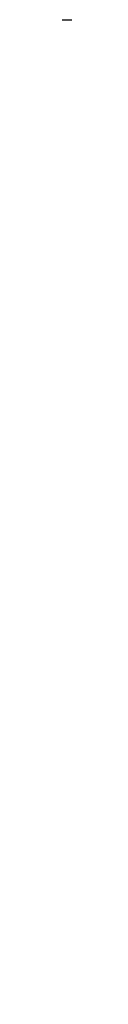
# Model space of a CAD drawing. Header units: millimetres. Extents: x 334 to 575, y 26 to 500.
# Tile 49 of 60: x 454.6964 to 454.7068, y 74.7999 to 82.327. Entities that reach past the tile are written whole.
import ezdxf

# ---------------------------------------------------------------- set-up
doc = ezdxf.new("R2010")
doc.units = ezdxf.units.MM
doc.header["$LTSCALE"] = 47.498
doc.layers.get('0').update_dxf_attribs({"linetype": 'CONTINUOUS'})
doc.layers.add('KONSTR_EL', color=7, linetype='CONTINUOUS')

msp = doc.modelspace()

# ---------------------------------------------------------------- linework, layer by layer
at = {"color": 7, "linetype": 'CONTINUOUS'}
msp.add_arc((454.687, 65.3236), 95, 6.042328, 173.957672, dxfattribs=at)
at = {"layer": 'KONSTR_EL', "color": 4, "linetype": 'CONTINUOUS'}
for radius in [34, 27.2, 20.4]:
    msp.add_circle((454.687, 65.3236), radius, dxfattribs=at)
msp.add_arc((454.687, 65.3236), 17, 180, 90, dxfattribs=at)

doc.saveas('drawing.dxf')
